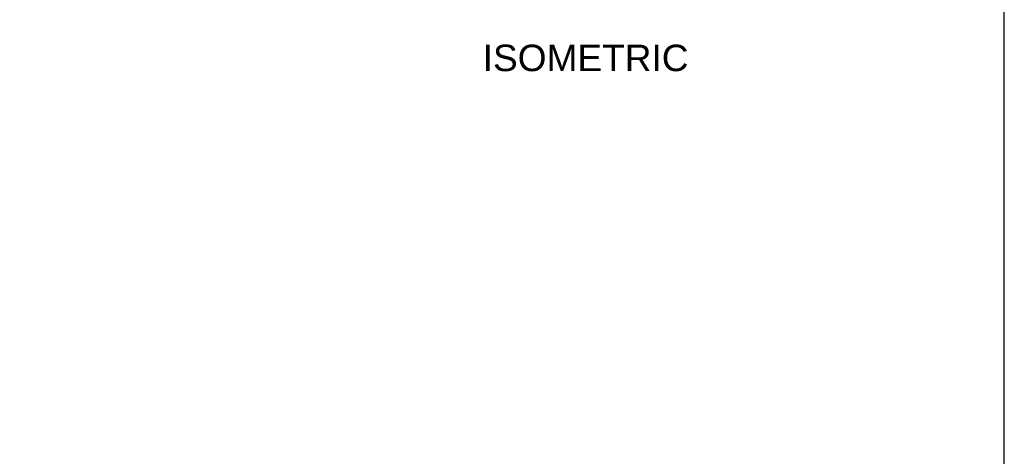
# Model space of a CAD drawing. Header units: inches. Extents: x 0 to 253, y 1 to 187.
# Tile 13 of 17: x 179 to 253, y 42 to 75. Entities that reach past the tile are written whole.
import ezdxf
from ezdxf import colors
from ezdxf.entities.mleader import LeaderData, LeaderLine
from ezdxf.enums import TextEntityAlignment as Align
from ezdxf.math import Vec2, Vec3

# ---------------------------------------------------------------- set-up
doc = ezdxf.new("R2010")
doc.units = ezdxf.units.IN
doc.header["$MEASUREMENT"] = 0
doc.layers.add('Default', color=7, linetype='Continuous')
doc.styles.add('SEACAD_Arial', font='arial.ttf')

# ---------------------------------------------------------------- blocks, each defined once
blk = doc.blocks.new('_DOT')
at = {"color": 0}
blk.add_line((0, 0), (-1, 0), dxfattribs=at)
at = {"color": 0, "const_width": 0.333}
blk.add_lwpolyline([(-0.1665, 0, 1), (0.1665, 0, 1)], format="xyb", close=True, dxfattribs=at)
blk = doc.blocks.new('Block222')
at = {"layer": 'Default', "color": 7, "linetype": 'Continuous'}
ml = blk.add_multileader_mtext('Standard', dxfattribs=at)
ml.set_content('{\\pxsm0.9;\\fArial|b1||i0||c0|p34;\\W1.;DRZ477\\P}', color=7)
ml.set_leader_properties()
ml.set_arrow_properties(name='DOT')
ml.build(insert=Vec2(0, 0))
ml.multileader.update_dxf_attribs({"leader_type": 0, "dogleg_length": 0, "arrow_head_size": 2.125})
ctx = ml.context
ctx.base_point, ctx.char_height, ctx.arrow_head_size, ctx.landing_gap_size = Vec3(154.362, -85.856), 2.125, 2.125, 0.744
ctx.text_align_type = 1
notes = []
notes.append((ctx, [(0, (0, 0, 0), (0, 0), (1, 0), 1, [])]))
ctx.mtext.insert, ctx.mtext.alignment = Vec3(159.8, -84.794), 2
for ctx, leaders in notes:
    for number, flags, end, landing, length, lines in leaders:
        leader = LeaderData()
        leader.index, (leader.has_last_leader_line, leader.has_dogleg_vector, leader.attachment_direction) = number, flags
        leader.last_leader_point, leader.dogleg_vector, leader.dogleg_length = Vec3(end), Vec3(landing), length
        for number, points, colour, breaks in lines:
            line = LeaderLine()
            line.index, line.vertices, line.color, line.breaks = number, Vec3.list(points), colors.encode_raw_color(colour), breaks
            leader.lines.append(line)
        ctx.leaders.append(leader)

msp = doc.modelspace()

# ---------------------------------------------------------------- linework, layer by layer
at = {"layer": 'Default', "color": 7, "linetype": 'Continuous'}
msp.add_line((253.394, 0.682), (253.394, 187.119), dxfattribs=at)

# ---------------------------------------------------------------- block references
at = {"layer": 'Default', "color": 7, "xscale": 0.96, "yscale": 0.96, "zscale": 0.96}
msp.add_blockref('Block222', (85.926, 85.319), dxfattribs=at)

# ---------------------------------------------------------------- texts
at = {"layer": 'Default', "color": 7, "linetype": 'Continuous', "style": 'SEACAD_Arial'}
msp.add_text('ISOMETRIC', height=2, dxfattribs=at).set_placement((214.06, 73.248), align=Align.TOP_LEFT)

doc.saveas('drawing.dxf')
